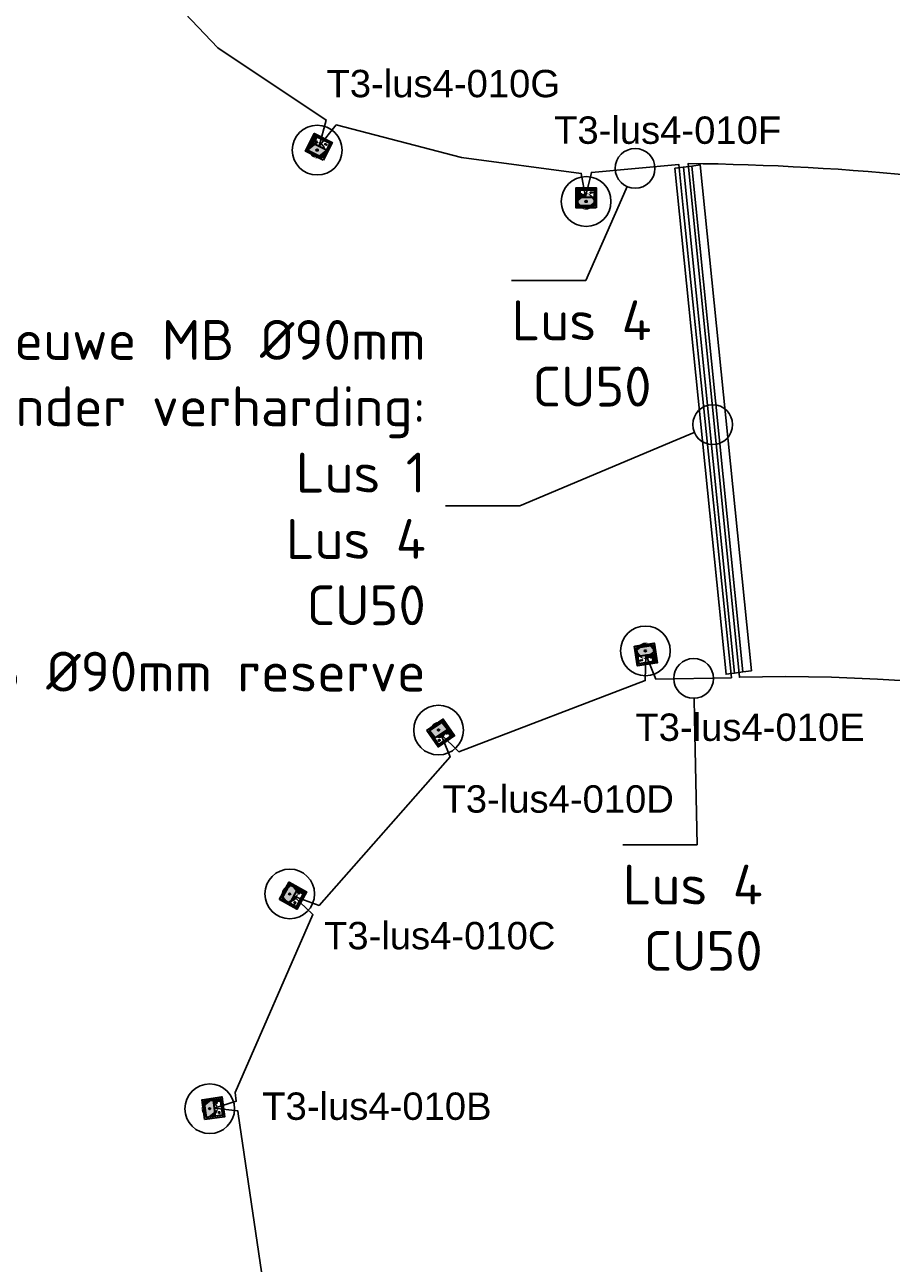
# Model space of a CAD drawing. Header units: metres. Extents: x 176029 to 179341, y 406836 to 408537.
# Tile 11 of 27: x 176151 to 176177, y 407923 to 407961. Entities that reach past the tile are written whole.
import ezdxf
from ezdxf import colors
from ezdxf.entities.mleader import LeaderData, LeaderLine
from ezdxf.math import Vec2, Vec3

# ---------------------------------------------------------------- set-up
doc = ezdxf.new("R2010")
doc.units = ezdxf.units.M
doc.layers.add('Codering armaturen', color=7, linetype='Continuous', lineweight=0)
doc.layers.add('N-ET-Montage-Trafoput nieuw', color=1, linetype='Continuous', lineweight=30)
for name, color, linetype in [('N-ET-VVV-LUS 1', 10, 'Continuous'), ('N-ET-VVV-LUS 4', 10, 'Continuous'), ('N-ET-VVV-MANTELBUIS', 3, 'Continuous'), ('opbouw rolbaanlicht', 1, 'Continuous'), ('tekst_labels', 7, 'Continuous')]:
    doc.layers.add(name, color=color, linetype=linetype)
doc.styles.add('DVD_Standaard_35', font='arial.ttf', dxfattribs={"height": 3.5})
doc.styles.add('NLCS-ISO', font='isocpeur.ttf')
doc.styles.add('Style-ENGINEERING', font='ENGINEERING.shx')

# ---------------------------------------------------------------- blocks, each defined once
blk = doc.blocks.new('A$C68DF78CD')
for p, q in [((-99, -682), (-115, -670)), ((-101, -668), (-113, -684))]:
    blk.add_line(p, q)
at = {"linetype": 'ByBlock', "lineweight": -2}
for points in [[(147, -836), (-344, -491), (0, 0), (491, -344)], [(135, -766), (-275, -479), (12, -70), (422, -357)], [(134, -759), (-268, -478), (13, -77), (415, -358)], [(-49, -260), (-90, -232), (-3, -109), (38, -137)], [(22, -256), (-19, -227), (-7, -211), (34, -240)], [(308, -405), (267, -377), (279, -360), (320, -389)], [(-38, -698), (-151, -618), (-131, -589), (-17, -668)]]:
    blk.add_lwpolyline(points, close=True, dxfattribs=at)
blk.add_lwpolyline([(-114, -258), (287, -540)], dxfattribs=at)
at = {"linetype": 'ByBlock', "lineweight": -2, "flags": 128}
blk.add_lwpolyline([(-8, -128), (3, -143), (7, -137), (20, -155)], dxfattribs=at)
at = {"linetype": 'ByBlock', "lineweight": -2}
for centre, radius in [((-65, -240), 4.79), ((14, -128), 4.79), ((-133, -608), 5.65), ((-35, -677), 5.65), ((10, -509), 25)]:
    blk.add_circle(centre, radius, dxfattribs=at)
at = {"linetype": 'ByBlock', "lineweight": -2, "extrusion": (0, 0, -1)}
blk.add_solid([(-20, -155), (-11, -149), (-18, -144)], dxfattribs=at)
at = {"linetype": 'ByBlock', "lineweight": -2, "style": 'Style-ENGINEERING'}
for s, height, p in [('PAS OP H.S.', 10.13, (-66, -226)), ('LEVENS-', 10.1, (-53, -234)), ('GEVAARLIJK', 10.1, (-41, -243))]:
    blk.add_text(s, height=height, rotation=54.9875, dxfattribs=at).set_placement(p)
blk = doc.blocks.new('opbouw rolbaanlicht')
at = {"layer": 'opbouw rolbaanlicht', "color": 0}
blk.add_circle((0, 0), 0.75, dxfattribs=at)
for points in [[(-0.25, 0), (0.056, 0.244), (0.25, 0)], [(-0.25, 0), (-0.156, 0.195), (0.056, 0.244)], [(-0.25, 0), (-0.225, 0.108), (-0.156, 0.195)], [(-0.25, 0), (0.25, 0), (-0.056, -0.244)], [(-0.056, -0.244), (-0.156, -0.195), (-0.25, 0)], [(-0.156, -0.195), (-0.225, -0.108), (-0.25, 0)], [(-0.156, 0.195), (-0.056, 0.244), (0.056, 0.244)], [(0.25, 0), (0.156, -0.195), (-0.056, -0.244)], [(0.056, 0.244), (0.156, 0.195), (0.25, 0)], [(0.156, 0.195), (0.225, 0.108), (0.25, 0)], [(0.25, 0), (0.225, -0.108), (0.156, -0.195)], [(0.156, -0.195), (0.056, -0.244), (-0.056, -0.244)]]:
    blk.add_solid(points, dxfattribs=at)
blk = doc.blocks.new('_DotBlank')
at = {"color": 0, "linetype": 'ByBlock', "lineweight": -2}
blk.add_line((-0.5, 0), (-1, 0), dxfattribs=at)
blk.add_circle((0, 0), 0.5, dxfattribs=at)

msp = doc.modelspace()

# ---------------------------------------------------------------- linework, layer by layer
at = {"layer": 'N-ET-VVV-LUS 1'}
msp.add_lwpolyline([(176260.37, 407841.215), (176220.291, 407855.991), (176220.376, 407856.786), (176219.986, 407856.104), (176180.002, 407870.863), (176180.087, 407871.658), (176179.697, 407870.975), (176175.819, 407871.796), (176170.111, 407869.238), (176169.635, 407869.51), (176176.436, 407888.062), (176176.873, 407889.123), (176178.789, 407888.416), (176196.21, 407935.767), (176195.992, 407935.847), (176196.076, 407936.642), (176195.686, 407935.96), (176194.045, 407936.602, 0.114162), (176172.519, 407940.931), (176170.969, 407956.423, -0.092562), (176199.232, 407950.86), (176201.224, 407950.143), (176238.396, 407936.424)], format="xyb", dxfattribs=at)
at = {"layer": 'N-ET-VVV-LUS 4'}
msp.add_lwpolyline([(176154.197, 407962.632), (176156.781, 407959.909), (176160.053, 407957.732), (176159.84, 407956.945), (176160.356, 407957.587), (176164.131, 407956.609), (176167.747, 407956.127), (176167.875, 407955.415), (176168.052, 407956.154), (176170.688, 407956.397), (176170.824, 407955.088), (176172.274, 407940.918), (176169.998, 407940.875), (176169.698, 407941.616), (176169.675, 407940.83), (176164.054, 407938.685), (176163.507, 407939.212), (176163.789, 407938.529), (176159.84, 407934.053), (176159.07, 407934.332), (176159.653, 407933.777), (176157.302, 407928.414), (176157.341, 407928.147), (176156.671, 407927.939), (176157.384, 407927.859), (176157.397, 407927.77), (176159.247, 407915.244)], dxfattribs=at)
at = {"layer": 'N-ET-VVV-MANTELBUIS'}
for points in [[(176172.881, 407941.125), (176171.337, 407956.381), (176171.082, 407956.348), (176172.625, 407941.092)], [(176172.37, 407941.058), (176170.826, 407956.314), (176170.57, 407956.28), (176172.114, 407941.024)], [(176172.625, 407941.092), (176171.082, 407956.348), (176170.826, 407956.314), (176172.37, 407941.058)]]:
    msp.add_lwpolyline(points, close=True, dxfattribs=at)

# ---------------------------------------------------------------- block references
at = {"layer": 'N-ET-Montage-Trafoput nieuw', "linetype": 'Continuous'}
for p, xscale, yscale, rotation in [((176159.698, 407957.33, 0), 0.001000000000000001, 0.001000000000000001, 8.109486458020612), ((176167.593, 407955.689, 0), 0.001000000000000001, 0.001000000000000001, 35.04001432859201), ((176170.038, 407941.365, 0), 0.001000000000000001, 0.001000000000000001, 223.648905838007), ((176163.922, 407939.17, 0), 0.001000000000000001, 0.001000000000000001, 249.4542272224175), ((176159.458, 407934.461, 0), 0.001000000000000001, 0.001000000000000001, 276.079272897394), ((176156.905, 407928.274, 0), 0.001, 0.001, 312.8733018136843)]:
    msp.add_blockref('A$C68DF78CD', p, dxfattribs=dict(at, xscale=xscale, yscale=yscale, rotation=rotation))
at = {"layer": 'N-ET-VVV-LUS 1'}
for p in [(176159.78, 407956.828), (176167.893, 407955.278), (176169.68, 407941.726), (176163.442, 407939.339, 0), (176158.953, 407934.397, 0), (176156.539, 407927.92, 0)]:
    msp.add_blockref('opbouw rolbaanlicht', p, dxfattribs=at)

# ---------------------------------------------------------------- texts
at = {"layer": 'Codering armaturen', "color": 7, "style": 'DVD_Standaard_35'}
for s, p in [('T3-lus4-010G', (176160.061, 407958.422)), ('T3-lus4-010F', (176166.926, 407957.017)), ('T3-lus4-010E', (176169.378, 407939.013)), ('T3-lus4-010D', (176163.56, 407936.849)), ('T3-lus4-010C', (176159.986, 407932.728)), ('T3-lus4-010B', (176158.123, 407927.585))]:
    msp.add_text(s, height=0.82503, rotation=359.9929, dxfattribs=at).set_placement(p)

# ---------------------------------------------------------------- leaders
at = {"layer": 'tekst_labels'}
ml = msp.add_multileader_mtext('Standard', dxfattribs=at)
ml.set_content('Lus 4\\PCU50', color=256, style='NLCS-ISO')
ml.set_leader_properties()
ml.set_arrow_properties(name='DOTBLANK')
ml.build(insert=Vec2(0, 0))
ml.multileader.update_dxf_attribs({"text_attachment_direction": 1, "arrow_head_size": 1.2, "scale": 0.3})
ctx = ml.context
ctx.base_point, ctx.scale, ctx.char_height, ctx.arrow_head_size, ctx.landing_gap_size, ctx.plane_origin = Vec3(176167.886, 407948.495), 0.3, 1.2, 1.2, 0.6, Vec3(176185.419, 407943.301)
ctx.text_align_type = 2
notes = []
notes.append((ctx, [(1, (1, 1, 0), (176167.886, 407952.895), (-1, 0), 2.242, [(0, [(176169.37, 407956.276)], 0, [])])]))
ctx.mtext.insert, ctx.mtext.alignment, ctx.mtext.flow_direction = Vec3(176169.866, 407952.295), 3, 5
ml = msp.add_multileader_mtext('Standard', dxfattribs=at)
ml.set_content('In 2x nieuwe MB Ø90mm ^Jonder verharding:\\PLus 1\\PLus 4\\PCU50\\P1x MB Ø90mm reserve', color=256, style='NLCS-ISO')
ml.set_leader_properties()
ml.set_arrow_properties(name='DOTBLANK')
ml.build(insert=Vec2(0, 0))
ml.multileader.update_dxf_attribs({"text_right_attachment_type": 2, "arrow_head_size": 1.2, "scale": 0.3})
ctx = ml.context
ctx.base_point, ctx.scale, ctx.char_height, ctx.arrow_head_size, ctx.landing_gap_size, ctx.plane_origin = Vec3(176145.055, 407951.103), 0.3, 1.2, 1.2, 0.6, Vec3(176168.548, 407930.639)
ctx.right_attachment, ctx.text_align_type = 2, 2
notes.append((ctx, [(1, (1, 1, 0), (176165.897, 407946.103), (-1, 0), 2.242, [(0, [(176171.71, 407948.549)], 0, [])])]))
ctx.mtext.insert, ctx.mtext.alignment, ctx.mtext.flow_direction = Vec3(176163.055, 407951.703), 3, 5
ml = msp.add_multileader_mtext('Standard', dxfattribs=at)
ml.set_content('Lus 4\\PCU50', color=256, style='NLCS-ISO')
ml.set_leader_properties()
ml.set_arrow_properties(name='DOTBLANK')
ml.build(insert=Vec2(0, 0))
ml.multileader.update_dxf_attribs({"text_attachment_direction": 1, "arrow_head_size": 1.2, "scale": 0.3})
ctx = ml.context
ctx.base_point, ctx.scale, ctx.char_height, ctx.arrow_head_size, ctx.landing_gap_size, ctx.plane_origin = Vec3(176171.239, 407931.479), 0.3, 1.2, 1.2, 0.6, Vec3(176188.205, 407925.899)
ctx.text_align_type = 2
notes.append((ctx, [(1, (1, 1, 0), (176171.239, 407935.879), (-1, 0), 2.242, [(0, [(176171.136, 407940.896)], 0, [])])]))
ctx.mtext.insert, ctx.mtext.alignment, ctx.mtext.flow_direction = Vec3(176173.219, 407935.279), 3, 5
for ctx, leaders in notes:
    for number, flags, end, landing, length, lines in leaders:
        leader = LeaderData()
        leader.index, (leader.has_last_leader_line, leader.has_dogleg_vector, leader.attachment_direction) = number, flags
        leader.last_leader_point, leader.dogleg_vector, leader.dogleg_length = Vec3(end), Vec3(landing), length
        for number, points, colour, breaks in lines:
            line = LeaderLine()
            line.index, line.vertices, line.color, line.breaks = number, Vec3.list(points), colors.encode_raw_color(colour), breaks
            leader.lines.append(line)
        ctx.leaders.append(leader)

doc.saveas('drawing.dxf')
